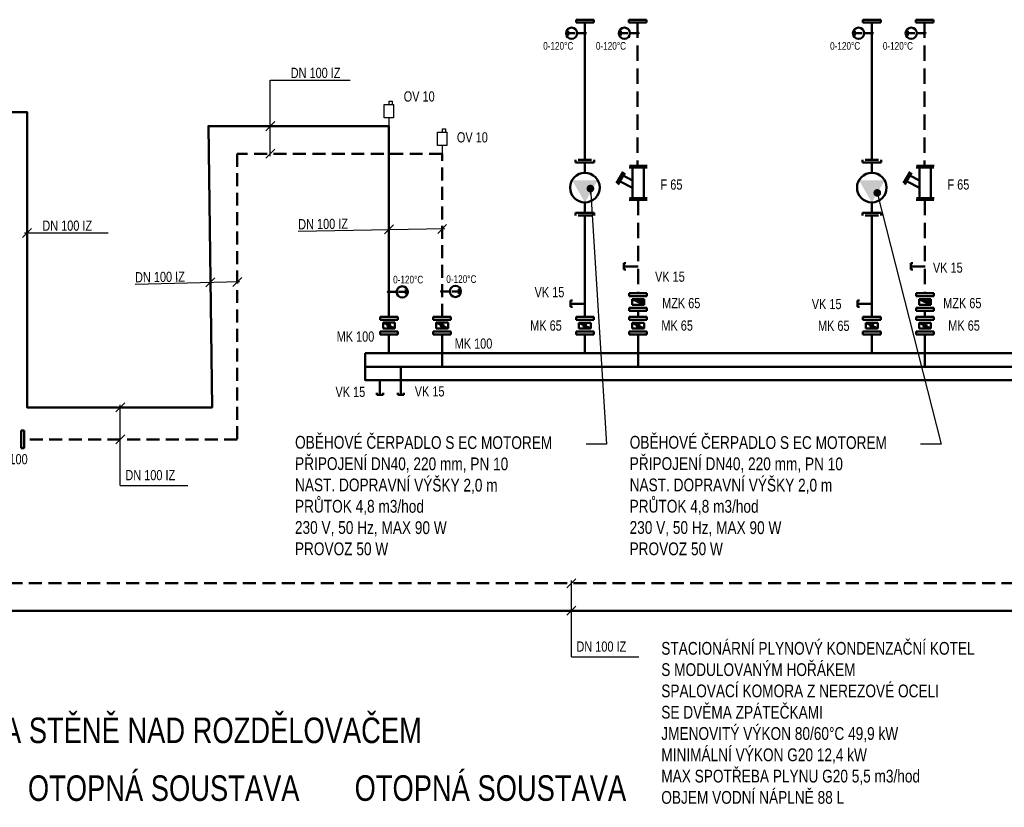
# Model space of a CAD drawing. Header units: millimetres. Extents: x -41881 to 54113, y -9946 to 101810.
# Tile 39 of 105: x -10980 to -1338, y 32184 to 39890. Entities that reach past the tile are written whole.
import ezdxf
from ezdxf.enums import TextEntityAlignment as Align

# ---------------------------------------------------------------- set-up
doc = ezdxf.new("R2010")
doc.units = ezdxf.units.MM
doc.linetypes.add('DASHED', pattern=[19.05, 12.7, -6.35])
doc.linetypes.add('HIDDEN', pattern=[0.75, 0.5, -0.25])
for name, color, linetype in [('25', 7, 'Continuous'), ('UT-armatury-popis', 7, 'Continuous'), ('UT-potrubi_privodni-popis', 7, 'Continuous'), ('UT-potrubi_zpetne-popis', 7, 'Continuous')]:
    doc.layers.add(name, color=color, linetype=linetype)
for name, color, linetype, lineweight in [('UT-armatury', 2, 'Continuous', 50), ('UT-kotle', 1, 'Continuous', 50), ('UT-Popis4', 3, 'Continuous', 40), ('UT-potrubi_privodni', 3, 'Continuous', 50), ('UT-potrubi_zpetne', 3, 'DASHED', 50), ('UT-texty_male', 2, 'Continuous', 18), ('UT-texty_stredni', 7, 'Continuous', 25)]:
    doc.layers.add(name, color=color, linetype=linetype, lineweight=lineweight)
doc.styles.get("Standard").update_dxf_attribs({"font": 'ic-simplex.shx', "width": 0.8})
doc.dimstyles.new('CADKON', dxfattribs={"dimscale": 50, "dimtxt": 2.5, "dimasz": 2.5, "dimexe": 1.8, "dimexo": 0, "dimgap": 0.6, "dimtad": 1, "dimrnd": 10, "dimtxsty": 'Standard', "dimblk1": 'OBLIQUE', "dimblk2": 'OBLIQUE', "dimsah": 1, "dimcen": 2.5, "dimadec": 1, "dimazin": 2, "dimtfac": 1, "dimtdec": 4, "dimtix": 1, "dimtmove": 2, "dimatfit": 3, "dimldrblk": 'OPEN30', "dimfxl": 5, "dimtfill": 1, "dimtolj": 1, "dimarcsym": 0})

# ---------------------------------------------------------------- blocks, each defined once
blk = doc.blocks.new('*U59')
at = {"color": 0, "linetype": 'ByBlock', "lineweight": -2}
for p, q in [((0, 0), (140, 0)), ((140, 30), (120, 30)), ((140, 30), (140, -30)), ((140, -30), (120, -30))]:
    blk.add_line(p, q, dxfattribs=at)
blk = doc.blocks.new('*U60')
at = {"color": 0, "linetype": 'ByBlock', "lineweight": -2}
for p, q in [((0, 0), (140, 0)), ((140, 30), (120, 30)), ((140, 30), (140, -30)), ((140, -30), (120, -30))]:
    blk.add_line(p, q, dxfattribs=at)
blk = doc.blocks.new('*U67', base_point=(33738.7, -6403))
at = {"color": 0, "linetype": 'ByBlock'}
for p, q in [((33754.2, -6348.7), (33738.7, -6348.7)), ((33738.7, -6441.8), (33738.7, -6364.2)), ((33754.2, -6457.3), (33754.2, -6348.7)), ((34044.5, -6348.7), (34060, -6348.7)), ((34044.5, -6457.3), (34044.5, -6348.7)), ((34060, -6441.8), (34060, -6364.2)), ((33754.2, -6403), (33813.8, -6403)), ((34044.5, -6403), (33984.9, -6403)), ((33754.2, -6457.3), (33738.7, -6457.3)), ((34044.5, -6457.3), (34060, -6457.3))]:
    blk.add_line(p, q, dxfattribs=at)
at = {"color": 0, "linetype": 'ByBlock', "ltscale": 10}
blk.add_ellipse((33899.4, -6403), major_axis=(85.5, 0), ratio=1, start_param=1.570796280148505, end_param=7.853981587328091, dxfattribs=at)
at = {"color": 0, "linetype": 'ByBlock'}
blk.add_solid([(33984.9, -6403), (33856.6, -6477.1), (33856.6, -6328.9)], dxfattribs=at)
blk = doc.blocks.new('508', base_point=(495, 3610))
at = {"layer": '25', "color": 2}
for p, q in [((462.9458, 3853.0825), (462.9458, 3821.04215)), ((492.70905, 3853.0825), (462.9458, 3853.0825)), ((492.70905, 3821.04215), (492.70905, 3853.0825)), ((495, 3690.59255), (495, 3610))]:
    blk.add_line(p, q, dxfattribs=at)
blk.add_lwpolyline([(540.79035, 3821.04215), (449.20965, 3821.04215), (449.20965, 3690.59255), (540.79035, 3690.59255), (540.79035, 3821.04215)], close=True, dxfattribs=at)
blk = doc.blocks.new('*U71')
at = {"linetype": 'ByBlock', "lineweight": -2, "ltscale": 10}
blk.add_hatch(color=0, dxfattribs=at).paths.add_polyline_path([(10, 0, 1), (-10, 0, 1)])
at = {"color": 0, "linetype": 'ByBlock', "lineweight": -2, "ltscale": 10}
for p, q in [((-23.265396, 165.025872), (23.401304, 165.025872)), ((0.042945, 165.025872), (0.042945, 95.000813)), ((23.401304, 165.025872), (23.351286, 165.025872)), ((0, 75), (0, 10))]:
    blk.add_line(p, q, dxfattribs=at)
for centre, radius in [((0, 130), 55), ((0, 0), 10)]:
    blk.add_circle(centre, radius, dxfattribs=at)
blk = doc.blocks.new('*U72')
at = {"linetype": 'ByBlock', "lineweight": -2, "ltscale": 10}
blk.add_hatch(color=0, dxfattribs=at).paths.add_polyline_path([(10, 0, 1), (-10, 0, 1)])
at = {"color": 0, "linetype": 'ByBlock', "lineweight": -2, "ltscale": 10}
for p, q in [((-23.265396, 165.025872), (23.401304, 165.025872)), ((0.042945, 165.025872), (0.042945, 95.000813)), ((23.401304, 165.025872), (23.351286, 165.025872)), ((0, 75), (0, 10))]:
    blk.add_line(p, q, dxfattribs=at)
for centre, radius in [((0, 130), 55), ((0, 0), 10)]:
    blk.add_circle(centre, radius, dxfattribs=at)
blk = doc.blocks.new('*U73')
at = {"linetype": 'ByBlock', "lineweight": -2, "ltscale": 10}
blk.add_hatch(color=0, dxfattribs=at).paths.add_polyline_path([(10, 0, 1), (-10, 0, 1)])
at = {"color": 0, "linetype": 'ByBlock', "lineweight": -2, "ltscale": 10}
for p, q in [((-23.265396, 165.025872), (23.401304, 165.025872)), ((0.042945, 165.025872), (0.042945, 95.000813)), ((23.401304, 165.025872), (23.351286, 165.025872)), ((0, 75), (0, 10))]:
    blk.add_line(p, q, dxfattribs=at)
for centre, radius in [((0, 130), 55), ((0, 0), 10)]:
    blk.add_circle(centre, radius, dxfattribs=at)
blk = doc.blocks.new('_OBLIQUE')
at = {"color": 0, "linetype": 'ByBlock'}
blk.add_line((-0.5, -0.5), (0.5, 0.5), dxfattribs=at)

msp = doc.modelspace()

# ---------------------------------------------------------------- linework, layer by layer
at = {"layer": 'UT-armatury', "linetype": 'Continuous', "transparency": 33554687}
for p, q in [((-5531.812, 39890.297), (-5358.167, 39890.297)), ((-5531.812, 39861.356), (-5531.812, 39890.297)), ((-5358.167, 39861.356), (-5531.812, 39861.356)), ((-5358.167, 39890.297), (-5358.167, 39861.356)), ((-5015.374, 39890.297), (-4841.729, 39890.297)), ((-5015.374, 39861.356), (-5015.374, 39890.297)), ((-4841.729, 39861.356), (-5015.374, 39861.356)), ((-4841.729, 39890.297), (-4841.729, 39861.356)), ((-2722.034, 39890.297), (-2548.389, 39890.297)), ((-2722.034, 39861.356), (-2722.034, 39890.297)), ((-2548.389, 39861.356), (-2722.034, 39861.356)), ((-2548.389, 39890.297), (-2548.389, 39861.356)), ((-2205.596, 39890.297), (-2031.952, 39890.297)), ((-2205.596, 39861.356), (-2205.596, 39890.297)), ((-2031.952, 39861.356), (-2205.596, 39861.356)), ((-2031.952, 39890.297), (-2031.952, 39861.356)), ((-5135.842, 38289.355), (-5070.725, 38402.224)), ((-5122.819, 38278.502), (-5055.532, 38391.371)), ((-4836.306, 38443.464), (-5009.95, 38443.464)), ((-4834.135, 38460.829), (-5007.779, 38460.829)), ((-4977.392, 38146.098), (-4977.392, 38443.464)), ((-4866.693, 38146.098), (-4866.693, 38443.464)), ((-2326.064, 38289.355), (-2260.948, 38402.224)), ((-2313.041, 38278.502), (-2245.754, 38391.371)), ((-2026.528, 38443.464), (-2200.172, 38443.464)), ((-2024.357, 38460.829), (-2198.002, 38460.829)), ((-2167.614, 38146.098), (-2167.614, 38443.464)), ((-2056.916, 38146.098), (-2056.916, 38443.464)), ((-4977.392, 38245.944), (-5098.943, 38306.719)), ((-4977.392, 38315.401), (-5071.541, 38364.516)), ((-2167.614, 38245.944), (-2289.165, 38306.719)), ((-2167.614, 38315.401), (-2261.763, 38364.516)), ((-4836.306, 38126.563), (-5009.95, 38126.563)), ((-4834.135, 38143.928), (-5007.779, 38143.928)), ((-2026.528, 38126.563), (-2200.172, 38126.563)), ((-2024.357, 38143.928), (-2198.002, 38143.928)), ((-5010.878, 37214.903), (-4837.234, 37214.903)), ((-5010.878, 37185.962), (-5010.878, 37214.903)), ((-4837.234, 37185.962), (-5010.878, 37185.962)), ((-4866.175, 37157.021), (-4981.938, 37157.021)), ((-4866.175, 37099.14), (-4981.938, 37157.021)), ((-4981.938, 37157.021), (-4981.938, 37099.14)), ((-4866.175, 37099.14), (-4866.175, 37157.021)), ((-4837.234, 37214.903), (-4837.234, 37185.962)), ((-2201.101, 37214.903), (-2027.456, 37214.903)), ((-2201.101, 37185.962), (-2201.101, 37214.903)), ((-2027.456, 37185.962), (-2201.101, 37185.962)), ((-2056.397, 37157.021), (-2172.16, 37157.021)), ((-2056.397, 37099.14), (-2172.16, 37157.021)), ((-2172.16, 37157.021), (-2172.16, 37099.14)), ((-2056.397, 37099.14), (-2056.397, 37157.021)), ((-2027.456, 37214.903), (-2027.456, 37185.962)), ((-5010.878, 37070.199), (-4837.234, 37070.199)), ((-5010.878, 37041.258), (-5010.878, 37070.199)), ((-4837.234, 37041.258), (-5010.878, 37041.258)), ((-4866.175, 37099.14), (-4981.938, 37099.14)), ((-4837.234, 37070.199), (-4837.234, 37041.258)), ((-2201.101, 37070.199), (-2027.456, 37070.199)), ((-2201.101, 37041.258), (-2201.101, 37070.199)), ((-2027.456, 37041.258), (-2201.101, 37041.258)), ((-2056.397, 37099.14), (-2172.16, 37099.14)), ((-2027.456, 37070.199), (-2027.456, 37041.258)), ((-7451.234, 36955.109), (-7451.234, 36984.05)), ((-7451.234, 36984.05), (-7277.59, 36984.05)), ((-7277.59, 36955.109), (-7451.234, 36955.109)), ((-7277.59, 36984.05), (-7277.59, 36955.109)), ((-6930.301, 36955.109), (-6930.301, 36984.05)), ((-6930.301, 36984.05), (-6756.657, 36984.05)), ((-6756.657, 36955.109), (-6930.301, 36955.109)), ((-6756.657, 36984.05), (-6756.657, 36955.109)), ((-5531.812, 36954.436), (-5531.812, 36983.377)), ((-5531.812, 36983.377), (-5358.167, 36983.377)), ((-5358.167, 36954.436), (-5531.812, 36954.436)), ((-5358.167, 36983.377), (-5358.167, 36954.436)), ((-5010.878, 36954.436), (-5010.878, 36983.377)), ((-5010.878, 36983.377), (-4837.234, 36983.377)), ((-4837.234, 36954.436), (-5010.878, 36954.436)), ((-4837.234, 36983.377), (-4837.234, 36954.436)), ((-2722.034, 36954.436), (-2722.034, 36983.377)), ((-2722.034, 36983.377), (-2548.389, 36983.377)), ((-2548.389, 36954.436), (-2722.034, 36954.436)), ((-2548.389, 36983.377), (-2548.389, 36954.436)), ((-2201.101, 36954.436), (-2201.101, 36983.377)), ((-2201.101, 36983.377), (-2027.456, 36983.377)), ((-2027.456, 36954.436), (-2201.101, 36954.436)), ((-2027.456, 36983.377), (-2027.456, 36954.436)), ((-7451.234, 36810.405), (-7451.234, 36839.346)), ((-7451.234, 36839.346), (-7277.59, 36839.346)), ((-7422.293, 36926.168), (-7306.53, 36868.287)), ((-7422.293, 36926.168), (-7422.293, 36868.287)), ((-7422.293, 36926.168), (-7306.53, 36926.168)), ((-7422.293, 36868.287), (-7306.53, 36868.287)), ((-7306.53, 36868.287), (-7306.53, 36926.168)), ((-7277.59, 36839.346), (-7277.59, 36810.405)), ((-6930.301, 36810.405), (-6930.301, 36839.346)), ((-6930.301, 36839.346), (-6756.657, 36839.346)), ((-6901.36, 36926.168), (-6785.597, 36868.287)), ((-6901.36, 36926.168), (-6901.36, 36868.287)), ((-6901.36, 36926.168), (-6785.597, 36926.168)), ((-6901.36, 36868.287), (-6785.597, 36868.287)), ((-6785.597, 36868.287), (-6785.597, 36926.168)), ((-6756.657, 36839.346), (-6756.657, 36810.405)), ((-5531.812, 36809.732), (-5531.812, 36838.673)), ((-5531.812, 36838.673), (-5358.167, 36838.673)), ((-5502.871, 36925.495), (-5387.108, 36867.614)), ((-5502.871, 36925.495), (-5502.871, 36867.614)), ((-5502.871, 36925.495), (-5387.108, 36925.495)), ((-5502.871, 36867.614), (-5387.108, 36867.614)), ((-5387.108, 36867.614), (-5387.108, 36925.495)), ((-5358.167, 36838.673), (-5358.167, 36809.732)), ((-5010.878, 36809.732), (-5010.878, 36838.673)), ((-5010.878, 36838.673), (-4837.234, 36838.673)), ((-4981.938, 36925.495), (-4866.175, 36867.614)), ((-4981.938, 36925.495), (-4981.938, 36867.614)), ((-4981.938, 36925.495), (-4866.175, 36925.495)), ((-4981.938, 36867.614), (-4866.175, 36867.614)), ((-4866.175, 36867.614), (-4866.175, 36925.495)), ((-4837.234, 36838.673), (-4837.234, 36809.732)), ((-2722.034, 36809.732), (-2722.034, 36838.673)), ((-2722.034, 36838.673), (-2548.389, 36838.673)), ((-2693.093, 36925.495), (-2577.33, 36867.614)), ((-2693.093, 36925.495), (-2693.093, 36867.614)), ((-2693.093, 36925.495), (-2577.33, 36925.495)), ((-2693.093, 36867.614), (-2577.33, 36867.614)), ((-2577.33, 36867.614), (-2577.33, 36925.495)), ((-2548.389, 36838.673), (-2548.389, 36809.732)), ((-2201.101, 36809.732), (-2201.101, 36838.673)), ((-2201.101, 36838.673), (-2027.456, 36838.673)), ((-2172.16, 36925.495), (-2056.397, 36867.614)), ((-2172.16, 36925.495), (-2172.16, 36867.614)), ((-2172.16, 36925.495), (-2056.397, 36925.495)), ((-2172.16, 36867.614), (-2056.397, 36867.614)), ((-2056.397, 36867.614), (-2056.397, 36925.495)), ((-2027.456, 36838.673), (-2027.456, 36809.732)), ((-7277.59, 36810.405), (-7451.234, 36810.405)), ((-6756.657, 36810.405), (-6930.301, 36810.405)), ((-5358.167, 36809.732), (-5531.812, 36809.732)), ((-4837.234, 36809.732), (-5010.878, 36809.732)), ((-2548.389, 36809.732), (-2722.034, 36809.732)), ((-2027.456, 36809.732), (-2201.101, 36809.732)), ((-10965.969, 35870.695), (-10937.028, 35870.695)), ((-10965.969, 35697.05), (-10965.969, 35870.695)), ((-10937.028, 35870.695), (-10937.028, 35697.05)), ((-10937.028, 35697.05), (-10965.969, 35697.05))]:
    msp.add_line(p, q, dxfattribs=at)
at = {"layer": 'UT-armatury'}
msp.add_lwpolyline([(-7246.997, 36360.314), (-7246.997, 36493.724)], dxfattribs=at)
at = {"layer": 'UT-armatury', "linetype": 'Continuous', "ltscale": 20, "transparency": 33554687}
for centre in [(-7364.412, 36897.228), (-6843.479, 36897.228), (-5444.989, 36896.555), (-4924.056, 36896.555), (-2635.212, 36896.555), (-2114.278, 36896.555)]:
    msp.add_circle(centre, 14.47, dxfattribs=at)
at = {"layer": 'UT-armatury', "transparency": 33554687}
for points in [[(-4981.938, 37157.021), (-4866.175, 37157.021), (-4866.175, 37099.14)], [(-2172.16, 37157.021), (-2056.397, 37157.021), (-2056.397, 37099.14)]]:
    msp.add_solid(points, dxfattribs=at)
at = {"layer": 'UT-kotle', "ltscale": 20, "transparency": 33554687}
for p, q in [((-7364.412, 36809.732), (-7364.412, 36627.059)), ((-6843.479, 36809.732), (-6843.479, 36495.172)), ((-5444.989, 36809.732), (-5444.922, 36627.059)), ((-4924.056, 36809.732), (-4924.04, 36494.84)), ((-2635.212, 36809.732), (-2635.144, 36627.059)), ((-2114.278, 36809.732), (-2114.262, 36494.84))]:
    msp.add_line(p, q, dxfattribs=at)
at = {"layer": 'UT-kotle', "ltscale": 10}
msp.add_lwpolyline([(-7597.412, 36627.059), (1779.771, 36627.059), (1779.771, 36363.285), (-7597.412, 36363.285)], close=True, dxfattribs=at)
msp.add_lwpolyline([(1779.771, 36495.172), (-7597.412, 36495.172)], dxfattribs=at)
at = {"layer": 'UT-potrubi_privodni', "ltscale": 20, "transparency": 33554687}
for p, q in [((-5444.989, 39861.356), (-5444.989, 38519.484)), ((-2635.212, 39861.356), (-2635.212, 38519.484)), ((-5444.989, 37974.887), (-5444.989, 36983.377)), ((-2635.212, 37974.887), (-2635.212, 36983.377))]:
    msp.add_line(p, q, dxfattribs=at)
at = {"layer": 'UT-potrubi_privodni', "ltscale": 10}
for points in [[(-13606.661, 39347.088), (-14104.581, 39347.088), (-14104.581, 34106.564), (5540.943, 34106.564), (5540.943, 29115.842), (-4959.926, 29115.842), (-4959.926, 27251.19)], [(-7364.412, 36984.05), (-7364.412, 38848.702), (-9131.4, 38848.702), (-9096.922, 36096.934), (-10908.695, 36096.934), (-10908.695, 38986.294), (-11685.708, 38986.294)]]:
    msp.add_lwpolyline(points, dxfattribs=at)
at = {"layer": 'UT-potrubi_privodni-popis', "color": 2, "ltscale": 10}
for p, q in [((-8526.298, 39298.702), (-7743.441, 39298.702)), ((-8526.298, 38553.762), (-8526.298, 39298.702)), ((-8482.104, 38892.896), (-8570.492, 38804.508)), ((-8482.104, 38622.957), (-8570.492, 38534.568)), ((-10864.501, 37847.665), (-10952.889, 37759.277)), ((-10933.695, 37803.471), (-10114.886, 37803.471))]:
    msp.add_line(p, q, dxfattribs=at)
at = {"layer": 'UT-potrubi_zpetne', "linetype": 'HIDDEN', "ltscale": 300}
for p, q in [((-4928.552, 39861.356), (-4928.552, 38462.618)), ((-2118.774, 39861.356), (-2118.774, 38462.618)), ((-4924.056, 38128.734), (-4924.056, 37214.903)), ((-2114.278, 38128.734), (-2114.278, 37214.903)), ((-4924.056, 37041.258), (-4924.056, 36983.377)), ((-2114.278, 37041.258), (-2114.278, 36983.377))]:
    msp.add_line(p, q, dxfattribs=at)
at = {"layer": 'UT-potrubi_zpetne', "ltscale": 10}
for points in [[(-6843.479, 36984.05), (-6843.479, 38578.762), (-8849.452, 38578.762), (-8849.452, 35783.873), (-10937.028, 35783.873)], [(-6843.479, 36984.05), (-6843.479, 38578.762)], [(-657.833, 28845.902), (5810.882, 28845.902), (5810.882, 34376.504), (-13836.729, 34376.504), (-13836.729, 36144.666), (-13573.675, 36144.666)]]:
    msp.add_lwpolyline(points, dxfattribs=at)
at = {"layer": 'UT-potrubi_zpetne-popis', "color": 2, "ltscale": 10}
for p, q in [((-6818.242, 37843.263), (-8251.891, 37817.262)), ((-7320.775, 37884.402), (-7408.049, 37794.913)), ((-6799.603, 37887.694), (-6886.877, 37798.206)), ((-8824.454, 37324.668), (-9849.738, 37298.667)), ((-9068.623, 37365.807), (-9155.897, 37276.318)), ((-8805.815, 37369.099), (-8893.089, 37279.611)), ((-9950.949, 36141.128), (-10039.337, 36052.74)), ((-9995.143, 35333.873), (-9995.143, 36121.934)), ((-9950.949, 35828.067), (-10039.337, 35739.678)), ((-9995.143, 35333.873), (-9333.543, 35333.873)), ((-5533.554, 34420.698), (-5621.943, 34332.309)), ((-5577.748, 33656.564), (-5577.748, 34401.504)), ((-5533.554, 34150.758), (-5621.943, 34062.37)), ((-5577.748, 33656.564), (-4916.148, 33656.564))]:
    msp.add_line(p, q, dxfattribs=at)
at = {"layer": 'UT-texty_stredni', "ltscale": 10}
for p, q in [((-5234.24, 35736.516), (-5434.24, 35736.867)), ((-1956.851, 35736.516), (-2156.85, 35736.867))]:
    msp.add_line(p, q, dxfattribs=at)

# ---------------------------------------------------------------- block references
at = {"ltscale": 30, "xscale": -1}
for p in [(-7364.412, 38848.702), (-6843.479, 38578.762)]:
    msp.add_blockref('508', p, dxfattribs=at)
at = {"layer": 'UT-armatury', "ltscale": 10}
for name, p, rotation in [('*U71', (-5444.989, 39757.941), 89.99999999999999), ('*U71', (-4928.552, 39757.941), 89.99999999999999), ('*U71', (-2635.212, 39757.941), 89.99999999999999), ('*U71', (-2118.774, 39757.941), 89.99999999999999), ('*U73', (-7364.412, 37226.981), 269.9999999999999), ('*U72', (-6843.479, 37231.793), 269.9999999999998)]:
    msp.add_blockref(name, p, dxfattribs=dict(at, rotation=rotation))
at = {"layer": 'UT-armatury', "ltscale": 10, "xscale": 1.695118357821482, "yscale": 1.695118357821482, "zscale": 1.695118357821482, "rotation": 269.9999999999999}
for p in [(-5444.989, 38519.484), (-2635.212, 38519.484)]:
    msp.add_blockref('*U67', p, dxfattribs=at)
at = {"layer": 'UT-armatury'}
for name, p, rotation in [('*U60', (-4923.738, 37476.657), 180), ('*U60', (-2113.96, 37476.657), 180), ('*U60', (-5444.989, 37111.433), 180), ('*U60', (-2635.212, 37111.433), 180), ('*U59', (-7451.871, 36360.356), 269.9999999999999), ('*U59', (-7246.997, 36360.314), 269.9999999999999)]:
    msp.add_blockref(name, p, dxfattribs=dict(at, rotation=rotation))

# ---------------------------------------------------------------- texts
at = {"layer": 'UT-armatury-popis', "ltscale": 10, "char_height": 100, "attachment_point": 5}
for s, insert, width in [('F 65', (-4596.794, 38276.531), 377.16159), ('F 65', (-1787.016, 38276.531), 377.16159), ('VK 15', (-1890.884, 37463.719), 384.37317), ('VK 15', (-4612.49, 37375.547), 384.37317), ('VK 15', (-5792.008, 37223.89), 384.37317), ('MZK 65', (-4501.457, 37116.479), 608.01876), ('VK 15', (-3077.406, 37107.547), 384.37317), ('MZK 65', (-1748.818, 37116.479), 608.01876), ('MK 65', (-5826.257, 36897.04), 608.01876), ('MK 65', (-4541.673, 36897.04), 608.01876), ('MK 65', (-3007.855, 36894.729), 436.03959), ('MK 65', (-1731.896, 36897.04), 608.01876), ('MK 100', (-7692.043, 36789.217), 608.01876), ('MK 100', (-6536.01, 36720.701), 608.01876), ('VK 15', (-7742.2, 36247.873), 608.01876), ('VK 15', (-6965.588, 36252.738), 608.01876), ('MK 100', (-11086.676, 35589.372), 608.01876)]:
    msp.add_mtext(s, dxfattribs=dict(at, insert=insert, width=width))
at = {"layer": 'UT-Popis4', "width": 0.8}
for s, p in [('JEDNOTLIVÉ VĚTVE NAPOJIT NA STĚNĚ NAD ROZDĚLOVAČEM', (-11128.973, 32936.458)), ('OTOPNÁ SOUSTAVA', (-9570.068, 32370.956)), ('OTOPNÁ SOUSTAVA', (-6370.651, 32371.629))]:
    msp.add_text(s, height=250, dxfattribs=at).set_placement(p, align=Align.MIDDLE_CENTER)
at = {"layer": 'UT-potrubi_privodni-popis', "ltscale": 10, "width": 0.8}
for p in [(-6916.454, 39089.492), (-6395.521, 38689.193)]:
    msp.add_text('OV 10', height=100, dxfattribs=at).set_placement(p, align=Align.RIGHT)
at = {"layer": 'UT-potrubi_privodni-popis', "ltscale": 10, "insert": (-8326.298, 39318.702), "char_height": 100, "width": 629.46325, "attachment_point": 7}
msp.add_mtext('DN 100 IZ', dxfattribs=at)
at = {"layer": 'UT-potrubi_privodni-popis', "ltscale": 10, "insert": (-10758.695, 37823.471), "char_height": 100, "attachment_point": 7}
msp.add_mtext('DN 100 IZ', dxfattribs=at)
at = {"layer": 'UT-potrubi_zpetne-popis', "ltscale": 10, "width": 0.8}
for p in [(-9945.143, 35383.873), (-5527.748, 33706.564)]:
    msp.add_text('DN 100 IZ', height=100, dxfattribs=at).set_placement(p)
at = {"layer": 'UT-potrubi_zpetne-popis', "ltscale": 10, "char_height": 100, "attachment_point": 7, "rotation": 0.717828}
for insert in [(-8252.141, 37837.26), (-9849.989, 37318.665)]:
    msp.add_mtext('DN 100 IZ', dxfattribs=dict(at, insert=insert))
at = {"layer": 'UT-texty_male', "ltscale": 10, "char_height": 75, "attachment_point": 1}
for insert in [(-5853.749, 39671.517), (-5337.311, 39671.517), (-3043.971, 39671.517), (-2527.533, 39671.517), (-7323.307, 37384.829), (-6802.374, 37389.64)]:
    msp.add_mtext('0-120°C', dxfattribs=dict(at, insert=insert))
at = {"layer": 'UT-texty_stredni', "ltscale": 10, "char_height": 125, "attachment_point": 1, "rotation": 359.8993208}
for insert, width in [((-8283.31, 35817.958), 3049.05799), ((-5005.921, 35817.958), 3022.90187)]:
    msp.add_mtext('OBĚHOVÉ ČERPADLO S EC MOTOREM\\PPŘIPOJENÍ DN40, 220 mm, PN 10\\PNAST. DOPRAVNÍ VÝŠKY 2,0 m\\PPRŮTOK 4,8 m3/hod\\P230 V, 50 Hz, MAX 90 W\\PPROVOZ 50 W', dxfattribs=dict(at, insert=insert, width=width))
at = {"layer": 'UT-texty_stredni', "ltscale": 10, "insert": (-4696.949, 33801.498), "char_height": 125, "width": 4360.43924, "attachment_point": 1}
msp.add_mtext('STACIONÁRNÍ PLYNOVÝ KONDENZAČNÍ KOTEL\\PS MODULOVANÝM HOŘÁKEM\\PSPALOVACÍ KOMORA Z NEREZOVÉ OCELI\\PSE DVĚMA ZPÁTEČKAMI\\PJMENOVITÝ VÝKON 80/60°C 49,9 kW\\PMINIMÁLNÍ VÝKON G20 12,4 kW\\PMAX SPOTŘEBA PLYNU G20 5,5 m3/hod\\POBJEM VODNÍ NÁPLNĚ 88 L', dxfattribs=at)

# ---------------------------------------------------------------- leaders
at = {"layer": 'UT-texty_stredni', "ltscale": 10}
for points in [[(-5391.105, 38238.117), (-5234.24, 35736.516)], [(-2581.406, 38195.379), (-1956.851, 35736.516)]]:
    msp.add_leader(points, dimstyle='CADKON', override={"dimscale": 1, "dimasz": 75, "dimtih": 0, "dimtoh": 0, "dimrnd": 0, "dimclrd": 0, "dimtix": 0, "dimtofl": 0, "dimldrblk": 'Dot'}, dxfattribs=at)

doc.saveas('drawing.dxf')
